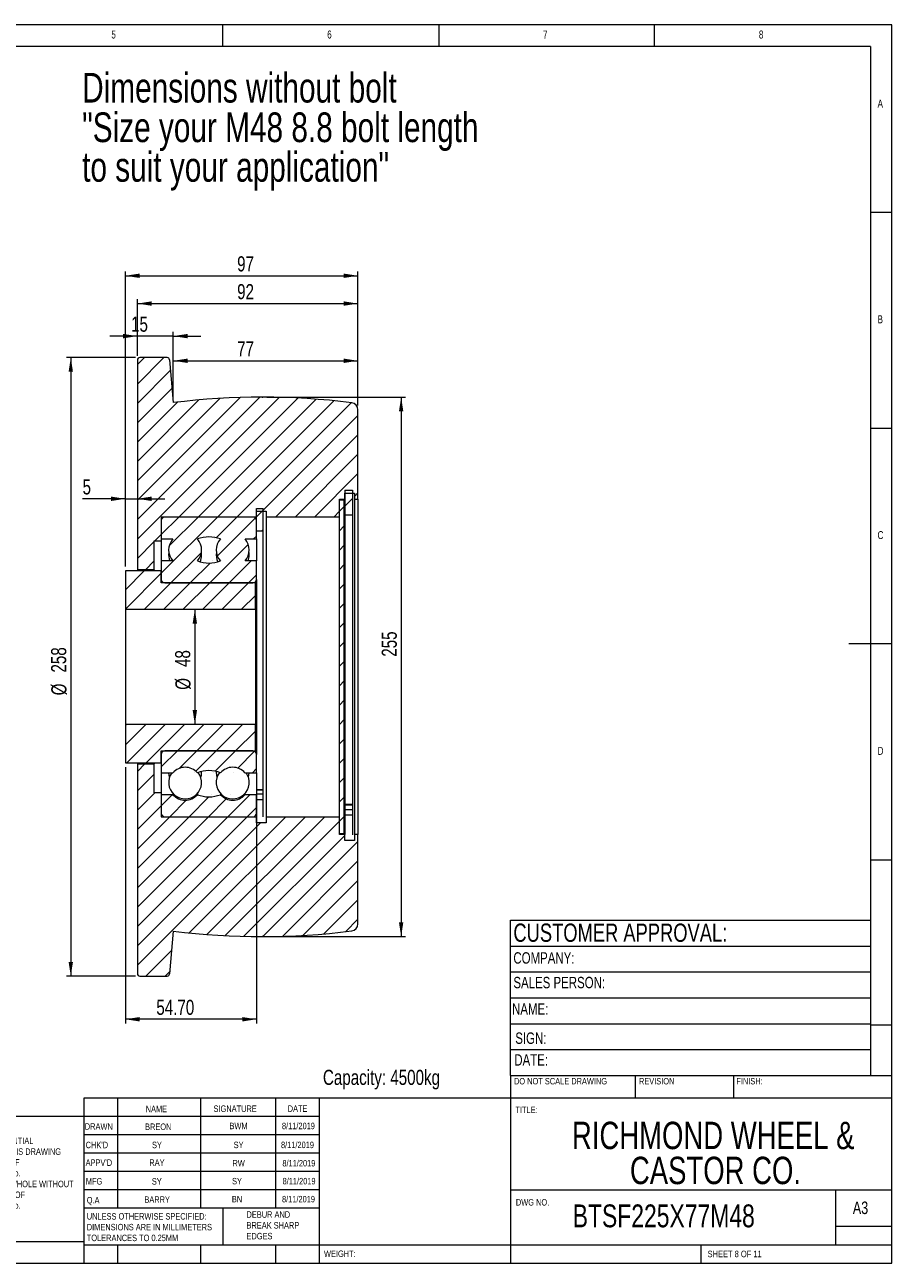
# Model space of a CAD drawing. Header units: millimetres. Extents: x 9 to 748, y 9 to 526.
# Tile 2 of 2: x 385 to 748, y 9 to 526. Entities that reach past the tile are written whole.
import ezdxf

# ---------------------------------------------------------------- set-up
doc = ezdxf.new("R2010")
doc.units = ezdxf.units.MM
doc.header["$LTSCALE"] = 1.8
doc.header["$PDSIZE"] = -1
doc.styles.add('SLDTEXTSTYLE0', font='TXT', dxfattribs={"width": 0.75})
doc.styles.add('SLDTEXTSTYLE1', font='TXT', dxfattribs={"width": 0.692308})
doc.dimstyles.new('SLDDIMSTYLE0', dxfattribs={"dimtxt": 6.3, "dimasz": 5.9436, "dimexe": 0, "dimexo": 0.0625, "dimgap": 1.575, "dimtad": 1, "dimlfac": 1, "dimrnd": 1e-09, "dimzin": 12, "dimdsep": 46, "dimtxsty": 'SLDTEXTSTYLE0', "dimsah": 1, "dimcen": 0.09, "dimadec": 0, "dimazin": 3, "dimtfac": 1, "dimtofl": 0, "dimtmove": 0, "dimatfit": 3, "dimfxl": 0, "dimfrac": 2, "dimtolj": 1, "dimtzin": 12, "dimarcsym": 0})
doc.dimstyles.new('SLDDIMSTYLE1', dxfattribs={"dimtxt": 6.3, "dimasz": 5.9436, "dimexe": 0, "dimexo": 0.0625, "dimgap": 1.575, "dimtad": 1, "dimlfac": 1, "dimrnd": 1e-09, "dimzin": 12, "dimdsep": 46, "dimtxsty": 'SLDTEXTSTYLE0', "dimsah": 1, "dimcen": 0.09, "dimadec": 0, "dimazin": 3, "dimtfac": 1, "dimtmove": 0, "dimatfit": 0, "dimfxl": 0, "dimfrac": 2, "dimtolj": 1, "dimtzin": 12, "dimarcsym": 0})
doc.dimstyles.new('SLDDIMSTYLE2', dxfattribs={"dimtxt": 6.3, "dimasz": 5.9436, "dimexe": 0, "dimexo": 0.0625, "dimgap": 1.575, "dimtad": 1, "dimlfac": 1, "dimrnd": 1e-09, "dimzin": 4, "dimdsep": 46, "dimtxsty": 'SLDTEXTSTYLE0', "dimsah": 1, "dimcen": 0.09, "dimadec": 0, "dimazin": 1, "dimtfac": 1, "dimtofl": 0, "dimtmove": 0, "dimatfit": 3, "dimfxl": 0, "dimfrac": 2, "dimtolj": 1, "dimtzin": 12, "dimarcsym": 0})

# ---------------------------------------------------------------- blocks, each defined once
blk = doc.blocks.new('SW_NOTE_1')
at = {"color": 0, "linetype": 'Continuous', "lineweight": 0, "char_height": 12.3825, "attachment_point": 1, "style": 'SLDTEXTSTYLE0'}
for s, insert in [('Dimensions without bolt', (0, 15.96)), ('"Size your M48 8.8 bolt length', (0, -0.55)), ('to suit your application"', (0, -17.06))]:
    blk.add_mtext(s, dxfattribs=dict(at, insert=insert))
blk = doc.blocks.new('SW_NOTE_2')
at = {"color": 0, "linetype": 'Continuous', "lineweight": 0, "char_height": 2.7, "attachment_point": 1, "style": 'SLDTEXTSTYLE0'}
for s, insert in [('DEBUR AND', (0, 3.48)), ('BREAK SHARP', (0, -1.02)), ('EDGES', (0, -5.52))]:
    blk.add_mtext(s, dxfattribs=dict(at, insert=insert))
blk = doc.blocks.new('SW_NOTE_3')
at = {"color": 0, "linetype": 'Continuous', "lineweight": 0, "char_height": 2.7, "attachment_point": 1, "style": 'SLDTEXTSTYLE0'}
for s, insert in [('UNLESS OTHERWISE SPECIFIED:', (0, 3.48)), ('DIMENSIONS ARE IN MILLIMETERS', (0, -1.02)), ('TOLERANCES TO 0.25MM', (0, -5.52))]:
    blk.add_mtext(s, dxfattribs=dict(at, insert=insert))
blk = doc.blocks.new('SW_NOTE_4')
at = {"color": 0, "linetype": 'Continuous', "lineweight": 0, "char_height": 11.43, "attachment_point": 2, "style": 'SLDTEXTSTYLE0'}
for s, insert in [('RICHMOND WHEEL &', (76.08, 14.73)), ('CASTOR CO.', (77.01, 0.13))]:
    blk.add_mtext(s, dxfattribs=dict(at, insert=insert))
blk = doc.blocks.new('SW_NOTE_5')
at = {"color": 0, "linetype": 'Continuous', "lineweight": 0, "char_height": 2.7, "attachment_point": 2, "style": 'SLDTEXTSTYLE0'}
for s, insert in [('PROPRIETARY AND CONFIDENTIAL', (28.31, 3.48)), ('THE INFORMATION CONTAINED IN THIS DRAWING', (28.68, -1.02)), ('Richmond Wheel & Castor Co.', (28.46, -10.02)), ('IS THE SOLE PROPERTY OF', (28, -5.52)), ('ANY REPRODUCTION IN PART OR AS A WHOLE WITHOUT', (28.52, -14.52)), ('THE WRITTEN PERMISSION OF', (28.11, -19.02)), ('Richmond Wheel & Castor Co.', (28.46, -23.52)), ('IS PROHIBITED.', (28.54, -28.02))]:
    blk.add_mtext(s, dxfattribs=dict(at, insert=insert))
blk = doc.blocks.new('_D_9')
at = {"color": 7, "linetype": 'Continuous', "lineweight": 0}
for p, q in [((486.31, 370.27), (544.13, 370.27)), ((542.33, 370.27), (542.33, 145.27)), ((486.31, 145.27), (544.13, 145.27))]:
    blk.add_line(p, q, dxfattribs=at)
for points in [[(542.33, 370.27), (541.41, 364.33), (543.24, 364.33)], [(542.33, 145.27), (543.24, 151.21), (541.41, 151.21)]]:
    blk.add_solid(points, dxfattribs=at)
at = {"color": 7, "linetype": 'Continuous', "lineweight": 0, "insert": (534.21, 261.99, 0.1), "char_height": 6.3, "attachment_point": 1, "rotation": 90, "style": 'SLDTEXTSTYLE0'}
blk.add_mtext('255', dxfattribs=at)
blk = doc.blocks.new('_D_10')
at = {"color": 7, "linetype": 'Continuous', "lineweight": 0}
for p, q in [((447.33, 369.78), (447.33, 387.24)), ((447.33, 385.44), (524.33, 385.44)), ((524.33, 366.76), (524.33, 387.24))]:
    blk.add_line(p, q, dxfattribs=at)
for points in [[(447.33, 385.44), (453.27, 384.53), (453.27, 386.35)], [(524.33, 385.44), (518.38, 386.35), (518.38, 384.53)]]:
    blk.add_solid(points, dxfattribs=at)
at = {"color": 7, "linetype": 'Continuous', "lineweight": 0, "insert": (473.93, 393.56, 0.1), "char_height": 6.3, "attachment_point": 1, "style": 'SLDTEXTSTYLE0'}
blk.add_mtext('77', dxfattribs=at)
blk = doc.blocks.new('_D_11')
at = {"color": 7, "linetype": 'Continuous', "lineweight": 0}
for p, q in [((432.33, 395.73), (420.9, 395.73)), ((432.33, 387.57), (432.33, 397.53)), ((447.33, 395.73), (432.33, 395.73)), ((447.33, 369.78), (447.33, 397.53)), ((447.33, 395.73), (458.76, 395.73))]:
    blk.add_line(p, q, dxfattribs=at)
for points in [[(432.33, 395.73), (426.38, 396.64), (426.38, 394.81)], [(447.33, 395.73), (453.27, 394.81), (453.27, 396.64)]]:
    blk.add_solid(points, dxfattribs=at)
at = {"color": 7, "linetype": 'Continuous', "lineweight": 0, "insert": (429.71, 403.85, 0.1), "char_height": 6.3, "attachment_point": 1, "style": 'SLDTEXTSTYLE0'}
blk.add_mtext('15', dxfattribs=at)
blk = doc.blocks.new('_D_12')
at = {"color": 7, "linetype": 'Continuous', "lineweight": 0}
for p, q in [((432.33, 387.57), (432.33, 411.1)), ((432.33, 409.3), (524.33, 409.3)), ((524.33, 366.76), (524.33, 411.1))]:
    blk.add_line(p, q, dxfattribs=at)
for points in [[(432.33, 409.3), (438.27, 408.39), (438.27, 410.22)], [(524.33, 409.3), (518.38, 410.22), (518.38, 408.39)]]:
    blk.add_solid(points, dxfattribs=at)
at = {"color": 7, "linetype": 'Continuous', "lineweight": 0, "insert": (473.93, 417.42, 0.1), "char_height": 6.3, "attachment_point": 1, "style": 'SLDTEXTSTYLE0'}
blk.add_mtext('92', dxfattribs=at)
blk = doc.blocks.new('_D_13')
at = {"color": 7, "linetype": 'Continuous', "lineweight": 0}
for p, q in [((427.33, 299.57), (427.33, 422.7)), ((427.33, 420.9), (524.33, 420.9)), ((524.33, 366.76), (524.33, 422.7))]:
    blk.add_line(p, q, dxfattribs=at)
for points in [[(427.33, 420.9), (433.27, 419.99), (433.27, 421.82)], [(524.33, 420.9), (518.38, 421.82), (518.38, 419.99)]]:
    blk.add_solid(points, dxfattribs=at)
at = {"color": 7, "linetype": 'Continuous', "lineweight": 0, "insert": (473.93, 429.02, 0.1), "char_height": 6.3, "attachment_point": 1, "style": 'SLDTEXTSTYLE0'}
blk.add_mtext('97', dxfattribs=at)
blk = doc.blocks.new('_D_14')
at = {"color": 7, "linetype": 'Continuous', "lineweight": 0}
for p, q in [((427.33, 327.87), (409.49, 327.87)), ((427.33, 299.57), (427.33, 329.67)), ((427.33, 327.87), (432.33, 327.87)), ((432.33, 327.87), (443.76, 327.87))]:
    blk.add_line(p, q, dxfattribs=at)
for points in [[(427.33, 327.87), (421.38, 328.78), (421.38, 326.95)], [(432.33, 327.87), (438.27, 326.95), (438.27, 328.78)]]:
    blk.add_solid(points, dxfattribs=at)
at = {"color": 7, "linetype": 'Continuous', "lineweight": 0, "insert": (409.49, 335.99, 0.1), "char_height": 6.3, "attachment_point": 1, "style": 'SLDTEXTSTYLE0'}
blk.add_mtext('5', dxfattribs=at)
blk = doc.blocks.new('_D_15')
at = {"color": 7, "linetype": 'Continuous', "lineweight": 0}
blk.add_line((456.3, 281.77), (456.3, 233.77), dxfattribs=at)
for points in [[(456.3, 281.77), (455.39, 275.83), (457.22, 275.83)], [(456.3, 233.77), (457.22, 239.71), (455.39, 239.71)]]:
    blk.add_solid(points, dxfattribs=at)
at = {"color": 7, "linetype": 'Continuous', "lineweight": 0, "char_height": 6.3, "attachment_point": 1, "rotation": 90, "style": 'SLDTEXTSTYLE0'}
for s, insert in [('48', (448.08, 257.72, 0.1)), ('%%c', (448.18, 248.21, 0.1))]:
    blk.add_mtext(s, dxfattribs=dict(at, insert=insert))
blk = doc.blocks.new('_D_16')
at = {"color": 7, "linetype": 'Continuous', "lineweight": 0}
for p, q in [((427.33, 215.97), (427.33, 108.97)), ((482.03, 211.8), (482.03, 108.97)), ((482.03, 110.77), (427.33, 110.77))]:
    blk.add_line(p, q, dxfattribs=at)
for points in [[(427.33, 110.77), (433.27, 109.85), (433.27, 111.68)], [(482.03, 110.77), (476.08, 111.68), (476.08, 109.85)]]:
    blk.add_solid(points, dxfattribs=at)
at = {"color": 7, "linetype": 'Continuous', "lineweight": 0, "insert": (440.24, 118.89, 0.1), "char_height": 6.3, "attachment_point": 1, "style": 'SLDTEXTSTYLE0'}
blk.add_mtext('54.70', dxfattribs=at)
blk = doc.blocks.new('_D_17')
at = {"color": 7, "linetype": 'Continuous', "lineweight": 0}
for p, q in [((431.53, 386.77), (402.77, 386.77)), ((404.57, 386.77), (404.57, 128.77)), ((431.53, 128.77), (402.77, 128.77))]:
    blk.add_line(p, q, dxfattribs=at)
for points in [[(404.57, 386.77), (403.66, 380.83), (405.49, 380.83)], [(404.57, 128.77), (405.49, 134.71), (403.66, 134.71)]]:
    blk.add_solid(points, dxfattribs=at)
at = {"color": 7, "linetype": 'Continuous', "lineweight": 0, "char_height": 6.3, "attachment_point": 1, "rotation": 90, "style": 'SLDTEXTSTYLE0'}
for s, insert in [('258', (396.36, 255.39, 0.1)), ('%%c', (396.45, 245.89, 0.1))]:
    blk.add_mtext(s, dxfattribs=dict(at, insert=insert))

msp = doc.modelspace()

# ---------------------------------------------------------------- hatches: boundary and pattern name
at = {"linetype": 'Continuous', "lineweight": 0}
h = msp.add_hatch(dxfattribs=at)
h.set_pattern_fill('ANSI31', scale=1.8, style=0)
edge = h.paths.add_edge_path(flags=0)
edge.add_arc((444.767, 385.769), 1, 5, 90)
edge.add_line((444.767, 386.769), (433.326, 386.769))
edge.add_arc((433.326, 385.769), 1, 90, 180)
edge.add_line((432.326, 385.769), (432.326, 298.269))
edge.add_line((432.326, 298.269), (439.326, 298.269))
edge.add_line((439.326, 298.269), (439.326, 310.269))
edge.add_line((439.326, 310.269), (442.326, 310.269))
edge.add_line((442.326, 310.269), (442.326, 320.269))
edge.add_line((442.326, 320.269), (482.026, 320.269))
edge.add_line((482.026, 320.269), (482.026, 322.769))
edge.add_line((482.026, 322.769), (486.026, 322.769))
edge.add_line((486.026, 322.769), (486.026, 320.269))
edge.add_line((486.026, 320.269), (516.626, 320.269))
edge.add_line((516.626, 320.269), (516.626, 327.769))
edge.add_line((516.626, 327.769), (518.826, 327.769))
edge.add_line((518.826, 327.769), (518.826, 330.269))
edge.add_line((518.826, 330.269), (522.826, 330.269))
edge.add_line((522.826, 330.269), (522.826, 327.769))
edge.add_line((522.826, 327.769), (524.326, 327.769))
edge.add_line((524.326, 327.769), (524.326, 364.959))
edge.add_arc((521.326, 364.959), 3, 0, 82.84355)
edge.add_arc((484.326, 70.273), 300, 82.84355, 97.08452)
edge.add_line((447.326, 367.982), (445.763, 385.856))
h = msp.add_hatch(dxfattribs=at)
h.set_pattern_fill('ANSI31', scale=1.8, style=0)
h.paths.add_polyline_path([(518.826, 331.469), (518.826, 321.069), (522.026, 321.069), (522.026, 331.469)], flags=0)
h = msp.add_hatch(dxfattribs=at)
h.set_pattern_fill('ANSI31', scale=1.8, style=0)
h.paths.add_polyline_path([(516.626, 188.269), (518.626, 188.269), (518.626, 327.269), (516.626, 327.269)], flags=0)
h = msp.add_hatch(dxfattribs=at)
h.set_pattern_fill('ANSI31', scale=1.8, style=0)
h.paths.add_polyline_path([(484.826, 314.319), (484.826, 323.819), (482.026, 323.819), (482.026, 314.319)], flags=0)
h = msp.add_hatch(dxfattribs=at)
h.set_pattern_fill('ANSI31', scale=1.8, style=0)
edge = h.paths.add_edge_path(flags=0)
edge.add_line((443.826, 292.769), (480.526, 292.769))
edge.add_arc((480.526, 294.269), 1.5, 270, 360)
edge.add_line((482.026, 294.269), (482.026, 301.936))
edge.add_line((482.026, 301.936), (477.226, 301.936))
edge.add_arc((472.101, 306.519), 6.875, 318.18969, 401.81031)
edge.add_line((477.226, 311.102), (482.026, 311.102))
edge.add_line((482.026, 311.102), (482.026, 318.769))
edge.add_arc((480.526, 318.769), 1.5, 0, 90)
edge.add_line((480.526, 320.269), (443.826, 320.269))
edge.add_arc((443.826, 318.769), 1.5, 90, 180)
edge.add_line((442.326, 318.769), (442.326, 311.102))
edge.add_line((442.326, 311.102), (447.127, 311.102))
edge.add_arc((452.251, 306.519), 6.875, 138.18969, 221.81031)
edge.add_line((447.127, 301.936), (442.326, 301.936))
edge.add_line((442.326, 301.936), (442.326, 294.269))
edge.add_arc((443.826, 294.269), 1.5, 180, 270)
edge = h.paths.add_edge_path(flags=0)
edge.add_arc((462.176, 314.767), 13.71, 249.47281, 290.52719, ccw=False)
edge.add_arc((452.251, 306.519), 6.875, 318.10526, 401.85243)
edge.add_arc((462.176, 298.265), 13.71, 69.48793, 110.51207, ccw=False)
edge.add_arc((472.101, 306.519), 6.875, 138.14757, 221.89474)
h = msp.add_hatch(dxfattribs=at)
h.set_pattern_fill('ANSI31', scale=1.8, style=0)
h.paths.add_polyline_path([(427.326, 297.769), (427.326, 281.769), (481.526, 281.769), (481.526, 292.769), (442.326, 292.769), (442.326, 297.769)], flags=0)
h = msp.add_hatch(dxfattribs=at)
h.set_pattern_fill('ANSI31', scale=1.8, style=0)
h.paths.add_polyline_path([(427.326, 233.769), (427.326, 217.769), (442.326, 217.769), (442.326, 222.769), (481.526, 222.769), (481.526, 233.769)], flags=0)
h = msp.add_hatch(dxfattribs=at)
h.set_pattern_fill('ANSI31', scale=1.8, style=0)
edge = h.paths.add_edge_path(flags=0)
edge.add_arc((452.251, 209.019), 6.855, 41.96001, 138.03999, ccw=False)
edge.add_arc((462.176, 200.77), 13.71, 69.38307, 110.61693, ccw=False)
edge.add_arc((472.101, 209.019), 6.855, 41.96001, 138.03999, ccw=False)
edge.add_line((477.199, 213.602), (482.026, 213.602))
edge.add_line((482.026, 213.602), (482.026, 221.269))
edge.add_arc((480.526, 221.269), 1.5, 0, 90)
edge.add_line((480.526, 222.769), (443.826, 222.769))
edge.add_arc((443.826, 221.269), 1.5, 90, 180)
edge.add_line((442.326, 221.269), (442.326, 213.602))
edge.add_line((442.326, 213.602), (447.154, 213.602))
h = msp.add_hatch(dxfattribs=at)
h.set_pattern_fill('ANSI31', scale=1.8, style=0)
edge = h.paths.add_edge_path(flags=0)
edge.add_arc((484.326, 445.265), 300, 262.91548, 277.15645)
edge.add_arc((521.326, 150.579), 3, 277.15645, 360)
edge.add_line((524.326, 150.579), (524.326, 187.769))
edge.add_line((524.326, 187.769), (522.826, 187.769))
edge.add_line((522.826, 187.769), (522.826, 185.269))
edge.add_line((522.826, 185.269), (518.826, 185.269))
edge.add_line((518.826, 185.269), (518.826, 187.769))
edge.add_line((518.826, 187.769), (516.626, 187.769))
edge.add_line((516.626, 187.769), (516.626, 195.269))
edge.add_line((516.626, 195.269), (486.026, 195.269))
edge.add_line((486.026, 195.269), (486.026, 192.769))
edge.add_line((486.026, 192.769), (482.026, 192.769))
edge.add_line((482.026, 192.769), (482.026, 195.269))
edge.add_line((482.026, 195.269), (442.326, 195.269))
edge.add_line((442.326, 195.269), (442.326, 205.269))
edge.add_line((442.326, 205.269), (439.326, 205.269))
edge.add_line((439.326, 205.269), (439.326, 217.269))
edge.add_line((439.326, 217.269), (432.326, 217.269))
edge.add_line((432.326, 217.269), (432.326, 129.769))
edge.add_arc((433.326, 129.769), 1, 180, 270)
edge.add_line((433.326, 128.769), (444.767, 128.769))
edge.add_arc((444.767, 129.769), 1, 270, 355)
edge.add_line((445.763, 129.682), (447.326, 147.556))
h = msp.add_hatch(dxfattribs=at)
h.set_pattern_fill('ANSI31', scale=1.8, style=0)
edge = h.paths.add_edge_path(flags=0)
edge.add_arc((452.251, 209.019), 6.865, 221.88501, 318.11499, ccw=False)
edge.add_line((447.141, 204.436), (442.326, 204.436))
edge.add_line((442.326, 204.436), (442.326, 196.769))
edge.add_arc((443.826, 196.769), 1.5, 180, 270)
edge.add_line((443.826, 195.269), (480.526, 195.269))
edge.add_arc((480.526, 196.769), 1.5, 270, 360)
edge.add_line((482.026, 196.769), (482.026, 204.436))
edge.add_line((482.026, 204.436), (477.212, 204.436))
edge.add_arc((472.101, 209.019), 6.865, 221.88501, 318.11499, ccw=False)
edge.add_arc((462.176, 217.273), 13.71, 249.44306, 290.55694, ccw=False)

# ---------------------------------------------------------------- linework, layer by layer
at = {"color": 7, "linetype": 'Continuous', "lineweight": 0}
for p, q in [((747, 525.6), (9, 525.6)), ((468, 516.6), (468, 525.6)), ((558, 525.6), (558, 516.6)), ((648, 516.6), (648, 525.6)), ((747, 9), (747, 525.6)), ((738, 516.6), (18, 516.6)), ((738, 516.6), (738, 108.45)), ((747, 447.3), (738, 447.3)), ((738, 357.3), (747, 357.3)), ((747, 267.3), (729, 267.3)), ((738, 177.3), (747, 177.3)), ((587.88, 141.3), (587.88, 152.1)), ((587.88, 152.1), (738, 152.1)), ((587.88, 87.3), (587.88, 141.3)), ((587.88, 141.3), (738, 141.3)), ((587.88, 130.5), (738, 130.5)), ((587.88, 119.7), (738, 119.7)), ((587.88, 108.9), (738, 108.9)), ((738, 108.45), (738, 87.3)), ((738, 108.45), (747, 108.45)), ((587.88, 98.1), (738, 98.1)), ((587.88, 87.3), (747, 87.3)), ((587.88, 87.3), (587.88, 9)), ((639.877, 87.3), (639.877, 77.85)), ((680.909, 87.3), (680.909, 77.85)), ((747, 77.85), (410.04, 77.85)), ((410.04, 77.85), (410.04, 9)), ((424.08, 77.85), (424.08, 31.95)), ((458.624, 77.85), (458.624, 31.95)), ((489.958, 77.85), (489.958, 31.95)), ((508.32, 9), (508.32, 77.85)), ((508.32, 70.2), (314.262, 70.2)), ((508.32, 62.55), (410.04, 62.55)), ((508.32, 54.9), (410.04, 54.9)), ((508.32, 47.25), (410.04, 47.25)), ((508.32, 39.6), (410.04, 39.6)), ((587.88, 39.6), (747, 39.6)), ((723.6, 16.65), (723.6, 39.6)), ((508.32, 31.95), (410.04, 31.95)), ((468, 31.95), (468, 16.65)), ((747, 24.3), (723.6, 24.3)), ((18, 18), (410.04, 18)), ((410.04, 16.65), (747, 16.65)), ((424.08, 16.65), (424.08, 9)), ((458.624, 16.65), (458.624, 9)), ((489.958, 16.65), (489.958, 9)), ((667.44, 9), (667.44, 16.65)), ((9, 9), (747, 9))]:
    msp.add_line(p, q, dxfattribs=at)
at = {"color": 7, "linetype": 'Continuous', "lineweight": 15}
for p, q in [((432.326, 385.769), (432.326, 298.269)), ((444.767, 386.769), (433.326, 386.769)), ((445.763, 385.856), (447.326, 367.982)), ((524.326, 327.769), (524.326, 364.959)), ((518.826, 331.469), (522.026, 331.469)), ((518.826, 331.469), (518.826, 321.069)), ((522.026, 331.469), (522.026, 321.069)), ((516.626, 327.769), (518.826, 327.769)), ((516.626, 320.269), (516.626, 327.769)), ((518.626, 327.269), (516.626, 327.269)), ((516.626, 188.269), (516.626, 327.269)), ((518.626, 188.269), (518.626, 327.269)), ((518.826, 330.269), (522.826, 330.269)), ((518.826, 327.769), (518.826, 330.269)), ((522.826, 330.269), (522.826, 327.769)), ((522.826, 327.769), (524.326, 327.769)), ((522.826, 327.769), (522.826, 187.769)), ((524.326, 327.769), (524.326, 187.769)), ((482.026, 323.819), (484.826, 323.819)), ((482.026, 314.319), (482.026, 323.819)), ((482.026, 322.769), (486.026, 322.769)), ((482.026, 320.269), (482.026, 322.769)), ((484.826, 314.319), (484.826, 323.819)), ((486.026, 322.769), (486.026, 320.269)), ((522.026, 321.069), (518.826, 321.069)), ((518.826, 321.069), (518.826, 200.388)), ((522.026, 321.069), (522.026, 200.388)), ((482.026, 320.269), (442.326, 320.269)), ((442.326, 320.269), (442.326, 310.269)), ((442.326, 318.769), (442.326, 311.102)), ((480.526, 320.269), (443.826, 320.269)), ((482.026, 311.102), (482.026, 318.769)), ((516.626, 320.269), (486.026, 320.269)), ((486.026, 320.269), (486.026, 195.269)), ((439.326, 310.269), (442.326, 310.269)), ((439.326, 298.269), (439.326, 310.269)), ((442.326, 311.102), (447.127, 311.102)), ((442.326, 310.269), (442.326, 301.936)), ((477.226, 311.102), (482.026, 311.102)), ((484.826, 314.319), (482.026, 314.319)), ((482.026, 311.102), (482.026, 301.936)), ((484.826, 206.491), (484.826, 314.319)), ((459.126, 304.353), (459.041, 305.436)), ((478.976, 304.353), (478.891, 305.436)), ((447.127, 301.936), (442.326, 301.936)), ((442.326, 301.936), (442.326, 294.269)), ((482.026, 301.936), (477.226, 301.936)), ((482.026, 294.269), (482.026, 301.936)), ((442.326, 297.769), (427.326, 297.769)), ((427.326, 297.769), (427.326, 281.769)), ((439.326, 298.269), (432.326, 298.269)), ((432.326, 298.269), (432.326, 297.769)), ((439.326, 298.269), (439.326, 297.769)), ((442.326, 292.769), (442.326, 297.769)), ((481.526, 292.769), (442.326, 292.769)), ((443.826, 292.769), (480.526, 292.769)), ((481.526, 281.769), (481.526, 292.769)), ((482.026, 294.269), (482.026, 221.269)), ((427.326, 281.769), (427.326, 233.769)), ((427.326, 281.769), (481.526, 281.769)), ((481.526, 281.769), (481.526, 233.769)), ((481.526, 233.769), (427.326, 233.769)), ((427.326, 233.769), (427.326, 217.769)), ((481.526, 222.769), (481.526, 233.769)), ((442.326, 222.769), (481.526, 222.769)), ((442.326, 217.769), (442.326, 222.769)), ((480.526, 222.769), (443.826, 222.769)), ((427.326, 217.769), (442.326, 217.769)), ((432.326, 217.769), (432.326, 217.269)), ((432.326, 217.269), (439.326, 217.269)), ((432.326, 217.269), (432.326, 129.769)), ((439.326, 217.769), (439.326, 217.269)), ((439.326, 205.269), (439.326, 217.269)), ((442.326, 221.269), (442.326, 213.602)), ((482.026, 213.602), (482.026, 221.269)), ((442.326, 213.602), (447.154, 213.602)), ((442.326, 213.602), (442.326, 205.269)), ((459.126, 213.847), (459.12, 214.135)), ((477.199, 213.602), (482.026, 213.602)), ((482.026, 213.602), (482.026, 204.436)), ((442.326, 205.269), (439.326, 205.269)), ((442.326, 205.269), (442.326, 195.269)), ((447.141, 204.436), (442.326, 204.436)), ((442.326, 204.436), (442.326, 196.769)), ((447.141, 204.975), (447.141, 204.436)), ((457.362, 204.975), (457.362, 204.436)), ((466.991, 204.975), (466.991, 204.436)), ((477.212, 204.975), (477.212, 204.436)), ((482.026, 204.436), (477.212, 204.436)), ((484.826, 206.491), (482.026, 206.491)), ((484.826, 206.344), (482.026, 206.344)), ((484.826, 204.606), (482.026, 204.606)), ((482.026, 196.769), (482.026, 204.436)), ((484.826, 202.282), (482.026, 202.282)), ((484.826, 206.344), (484.826, 206.491)), ((484.826, 204.606), (484.826, 206.344)), ((484.826, 202.282), (484.826, 204.606)), ((484.826, 195.174), (484.826, 202.282)), ((482.026, 196.769), (482.026, 195.269)), ((522.026, 200.388), (518.826, 200.388)), ((518.826, 200.388), (518.826, 200.248)), ((518.826, 200.248), (522.026, 200.248)), ((518.826, 200.248), (518.826, 198.295)), ((518.826, 198.295), (522.026, 198.295)), ((518.826, 198.295), (518.826, 195.983)), ((522.026, 200.388), (522.026, 200.248)), ((522.026, 200.248), (522.026, 198.295)), ((522.026, 198.295), (522.026, 195.983)), ((442.326, 195.269), (482.026, 195.269)), ((443.826, 195.269), (480.526, 195.269)), ((482.026, 192.769), (482.026, 195.269)), ((486.026, 192.769), (482.026, 192.769)), ((486.026, 195.269), (516.626, 195.269)), ((486.026, 195.269), (486.026, 192.769)), ((516.626, 187.769), (516.626, 195.269)), ((518.826, 195.983), (522.026, 195.983)), ((518.826, 195.983), (518.826, 190.16)), ((522.026, 195.983), (522.026, 187.746)), ((516.626, 188.269), (518.626, 188.269)), ((518.826, 187.769), (516.626, 187.769)), ((518.826, 190.16), (518.826, 187.769)), ((518.826, 185.269), (518.826, 187.769)), ((522.826, 187.769), (522.826, 185.269)), ((524.326, 187.769), (522.826, 187.769)), ((524.326, 150.579), (524.326, 187.769)), ((522.826, 185.269), (518.826, 185.269)), ((447.326, 147.556), (445.763, 129.682)), ((433.326, 128.769), (444.767, 128.769))]:
    msp.add_line(p, q, dxfattribs=at)
at = {"color": 7, "linetype": 'Continuous', "lineweight": 15, "flags": 128}
for points in [[(445.381, 213.602), (445.481, 212.653), (445.719, 211.705)], [(458.784, 211.705), (459.022, 212.653), (459.126, 213.847)], [(478.634, 211.705), (478.872, 212.653), (478.972, 213.602)]]:
    msp.add_lwpolyline(points, dxfattribs=at)
at = {"color": 7, "linetype": 'Continuous', "lineweight": 15}
for centre, radius, start, end in [((433.326, 385.769), 1, 90, 180), ((444.767, 385.769), 1, 5, 90), ((484.326, 70.273), 300, 82.84355, 97.08452), ((521.326, 364.959), 3, 0, 82.84355), ((443.826, 318.769), 1.5, 90, 180), ((480.526, 318.769), 1.5, 0, 90), ((452.251, 306.519), 6.875, 138.18969, 221.81031), ((452.251, 306.519), 6.875, 318.10526, 41.85243), ((462.176, 298.265), 13.71, 69.48793, 110.51207), ((472.101, 306.519), 6.875, 138.14757, 221.89474), ((472.101, 306.519), 6.875, 318.18969, 41.81031), ((452.251, 304.353), 6.875, 170.93734, 200.5875), ((472.101, 304.353), 6.875, 170.93734, 204.04874), ((462.176, 314.767), 13.71, 249.47281, 290.52719), ((452.251, 304.353), 6.875, 335.95126, 0), ((472.101, 304.353), 6.875, 339.4125, 0), ((443.826, 294.269), 1.5, 180, 270), ((480.526, 294.269), 1.5, 270, 0), ((443.826, 221.269), 1.5, 90, 180), ((480.526, 221.269), 1.5, 0, 90), ((452.251, 209.563), 6.875, 144.02253, 37.35254), ((452.251, 209.019), 6.855, 41.96001, 138.03999), ((462.176, 200.77), 13.71, 69.38307, 110.61693), ((472.101, 213.847), 6.875, 177.59357, 198.15029), ((472.101, 209.563), 6.875, 142.64746, 35.97747), ((472.101, 209.019), 6.855, 41.96001, 138.03999), ((452.251, 209.019), 6.865, 221.88501, 318.11499), ((462.176, 217.273), 13.71, 249.44306, 290.55694), ((472.101, 209.019), 6.865, 221.88501, 318.11499), ((443.826, 196.769), 1.5, 180, 270), ((480.526, 196.769), 1.5, 270, 0), ((521.326, 150.579), 3, 277.15645, 0), ((484.326, 445.265), 300, 262.91548, 277.15645), ((433.326, 129.769), 1, 180, 270), ((444.767, 129.769), 1, 270, 355)]:
    msp.add_arc(centre, radius, start, end, dxfattribs=at)
at = {"color": 7, "linetype": 'Continuous', "lineweight": 0}
for p in [(484.515, 370.273), (484.515, 145.265)]:
    msp.add_point(p, dxfattribs=at)

# ---------------------------------------------------------------- block references
for name, p in [('SW_NOTE_1', (409.315, 489.586)), ('SW_NOTE_4', (596.375, 53.296)), ('SW_NOTE_5', (334.146, 57.935)), ('SW_NOTE_3', (411.244, 26.435)), ('SW_NOTE_2', (477.849, 27.188))]:
    msp.add_blockref(name, p, dxfattribs=at)

# ---------------------------------------------------------------- texts
for s, insert, char_height, attachment_point, style in [('5', (421.5, 523.202), 3.334, 1, 'SLDTEXTSTYLE0'), ('6', (511.5, 523.202), 3.334, 1, 'SLDTEXTSTYLE0'), ('7', (601.5, 523.202), 3.334, 1, 'SLDTEXTSTYLE0'), ('8', (691.5, 523.202), 3.334, 1, 'SLDTEXTSTYLE0'), ('A', (741, 494.402), 3.334, 1, 'SLDTEXTSTYLE0'), ('B', (741, 404.402), 3.334, 1, 'SLDTEXTSTYLE0'), ('C', (741, 314.402), 3.334, 1, 'SLDTEXTSTYLE0'), ('D', (741, 224.402), 3.334, 1, 'SLDTEXTSTYLE0'), ('CUSTOMER APPROVAL:', (589.134, 150.687), 7.62, 1, 'SLDTEXTSTYLE0'), ('COMPANY:', (589.134, 138.726), 4.7625, 1, 'SLDTEXTSTYLE0'), ('SALES PERSON:', (589.134, 128.462), 4.7625, 1, 'SLDTEXTSTYLE0'), ('NAME:', (588.571, 117.436), 4.7625, 1, 'SLDTEXTSTYLE0'), ('SIGN:', (589.921, 105.265), 4.7625, 1, 'SLDTEXTSTYLE0'), ('DATE:', (589.507, 96.179), 4.7625, 1, 'SLDTEXTSTYLE0'), ('Capacity: 4500kg', (509.714, 89.674), 6.3, 1, 'SLDTEXTSTYLE0'), ('DO NOT SCALE DRAWING', (589.383, 86.287), 2.7, 1, 'SLDTEXTSTYLE0'), ('REVISION', (641.493, 86.287), 2.7, 1, 'SLDTEXTSTYLE0'), ('FINISH:', (682.101, 86.287), 2.7, 1, 'SLDTEXTSTYLE0'), ('NAME', (435.82, 74.703), 2.7, 1, 'SLDTEXTSTYLE0'), ('SIGNATURE', (464.1, 74.811), 2.7, 1, 'SLDTEXTSTYLE0'), ('DATE', (495.026, 74.837), 2.7, 1, 'SLDTEXTSTYLE0'), ('TITLE:', (589.961, 74.301), 2.7, 1, 'SLDTEXTSTYLE0'), ('DRAWN', (410.422, 67.373), 2.7, 1, 'SLDTEXTSTYLE0'), ('BREON', (441.042, 67.29), 2.6975, 2, 'SLDTEXTSTYLE0'), ('BWM', (474.516, 67.606), 2.6975, 2, 'SLDTEXTSTYLE0'), ('8/11/2019', (499.496, 67.606), 2.6975, 2, 'SLDTEXTSTYLE0'), ("CHK'D", (410.779, 59.678), 2.7, 1, 'SLDTEXTSTYLE0'), ('SY', (440.495, 59.689), 2.6975, 2, 'SLDTEXTSTYLE0'), ('SY', (474.561, 59.713), 2.6975, 2, 'SLDTEXTSTYLE0'), ('8/11/2019', (499.099, 59.713), 2.6975, 2, 'SLDTEXTSTYLE0'), ("APPV'D", (410.763, 52.316), 2.7, 1, 'SLDTEXTSTYLE0'), ('RAY', (440.508, 52.316), 2.6975, 2, 'SLDTEXTSTYLE0'), ('RW', (474.567, 52.071), 2.6975, 2, 'SLDTEXTSTYLE0'), ('8/11/2019', (499.676, 52.071), 2.6975, 2, 'SLDTEXTSTYLE0'), ('MFG', (410.859, 44.521), 2.7, 1, 'SLDTEXTSTYLE0'), ('SY', (440.435, 44.486), 2.6975, 2, 'SLDTEXTSTYLE0'), ('SY', (473.875, 44.594), 2.6975, 2, 'SLDTEXTSTYLE0'), ('8/11/2019', (499.766, 44.594), 2.6975, 2, 'SLDTEXTSTYLE0'), ('Q.A', (411.244, 36.629), 2.7, 1, 'SLDTEXTSTYLE0'), ('BARRY', (440.589, 36.906), 2.6975, 2, 'SLDTEXTSTYLE0'), ('BN', (473.892, 37.085), 2.6975, 2, 'SLDTEXTSTYLE0'), ('8/11/2019', (499.522, 37.085), 2.6975, 2, 'SLDTEXTSTYLE0'), ('DWG NO.', (590.173, 35.764), 2.7, 1, 'SLDTEXTSTYLE0'), ('BTSF225X77M48', (613.864, 33.517), 9.525, 1, 'SLDTEXTSTYLE0'), ('A3', (730.658, 34.741), 5.2387, 1, 'SLDTEXTSTYLE0'), ('WEIGHT:', (510.152, 14.309), 2.6975, 1, 'SLDTEXTSTYLE0'), ('SHEET 8 OF 11', (670.101, 14.22), 2.7, 1, 'SLDTEXTSTYLE1')]:
    msp.add_mtext(s, dxfattribs=dict(at, insert=insert, char_height=char_height, attachment_point=attachment_point, style=style))

# ---------------------------------------------------------------- dimensions: what is measured, and where the dimension line sits
for base, p1, picture, middle in [((524.326, 420.903), (427.326, 297.769), '_D_13', (481.145, 420.903)), ((524.326, 385.441), (447.326, 367.982), '_D_10', (481.145, 385.441))]:
    dim = msp.add_linear_dim(base=base, p1=p1, p2=(524.326, 364.959), angle=0, dimstyle='SLDDIMSTYLE0', dxfattribs=at)
    dim.commit()
    dim.dimension.update_dxf_attribs({"geometry": picture, "text_midpoint": middle, "dimtype": 160})
for base, p1, p2, dimstyle, picture, middle in [((524.326, 409.301), (432.326, 385.769), (524.326, 364.959), 'SLDDIMSTYLE0', '_D_12', (481.145, 409.301)), ((432.326, 395.729), (447.326, 367.982), (432.326, 385.769), 'SLDDIMSTYLE1', '_D_11', (436.926, 395.729)), ((432.326, 327.869), (427.326, 297.769), (432.326, 298.269), 'SLDDIMSTYLE1', '_D_14', (414.379, 327.869)), ((427.326, 110.769), (482.026, 213.602), (427.326, 217.769), 'SLDDIMSTYLE2', '_D_16', (453.275, 110.769))]:
    dim = msp.add_linear_dim(base=base, p1=p1, p2=p2, dimstyle=dimstyle, dxfattribs=at)
    dim.commit()
    dim.dimension.update_dxf_attribs({"geometry": picture, "text_midpoint": middle, "dimtype": 160})
for base, p1, p2, text, picture, middle in [((404.573, 128.769), (433.326, 386.769), (433.326, 128.769), '%%c<>', '_D_17', (404.573, 260.179)), ((542.326, 145.265), (484.515, 370.273), (484.515, 145.265), '255', '_D_9', (542.326, 268.977)), ((456.302, 233.769), (481.526, 281.769), (481.526, 233.769), '%%c<>', '_D_15', (456.302, 260.179))]:
    dim = msp.add_linear_dim(base=base, p1=p1, p2=p2, angle=90, text=text, dimstyle='SLDDIMSTYLE0', dxfattribs=at)
    dim.commit()
    dim.dimension.update_dxf_attribs({"geometry": picture, "text_midpoint": middle, "dimtype": 160})

doc.saveas('drawing.dxf')
